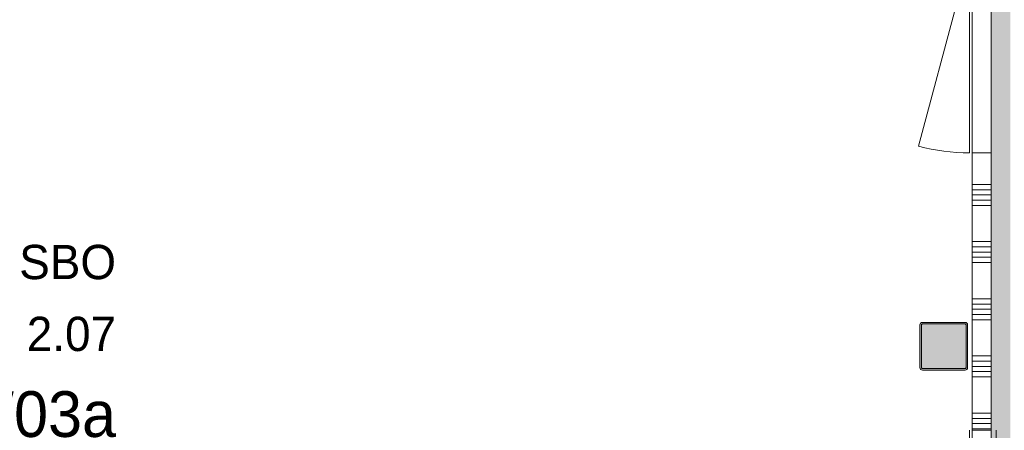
# Model space of a CAD drawing. Header units: millimetres. Extents: x -409 to 257590, y -7854 to 67330.
# Tile 103 of 205: x 3850 to 9019, y 35720 to 37874. Entities that reach past the tile are written whole.
import ezdxf
from ezdxf.enums import TextEntityAlignment as Align

# ---------------------------------------------------------------- set-up
doc = ezdxf.new("R2010")
doc.units = ezdxf.units.MM
doc.header["$MEASUREMENT"] = 0
for name, color, linetype in [('Info Wandafwerking aanduiding', 7, 'Continuous'), ('Info Wandafwerking aanduiding Doorsnede-arcering', 7, 'Continuous'), ('New_22 NC Binnenwanden', 7, 'Continuous'), ('New_22 NC Binnenwanden Deuren', 7, 'Continuous'), ('New_22 NC Binnenwanden Doorsnede-arcering', 7, 'Continuous'), ('New_22 NC Binnenwanden Ramen', 7, 'Continuous'), ('New_Z Ruimtefuncties', 7, 'Continuous'), ('New_Z Ruimtefuncties Zone omranding', 7, 'Continuous'), ('New_Z Ruimtefuncties Zone tekst', 7, 'Continuous'), ('S-COLS-____-OTLN.RVT S', 7, 'Continuous'), ('S-COLS-____-OTLN.RVT S 2D arcering', 7, 'Continuous')]:
    doc.layers.add(name, color=color, linetype=linetype)
doc.styles.add('GENERATED_STYLE_1', font='txt')
doc.styles.add('GENERATED_STYLE_2', font='txt')

# ---------------------------------------------------------------- blocks, each defined once
blk = doc.blocks.new('*X158')
at = {"layer": 'New_22 NC Binnenwanden Doorsnede-arcering', "color": 254, "linetype": 'Continuous', "lineweight": 0, "true_color": 0xe9ebeb}
for p, q in [((8850, 37009.7), (8916, 37009.7)), ((8916, 37009.7), (8950, 37009.7)), ((8850, 36982.3), (8916, 36982.3)), ((8916, 36982.3), (8950, 36982.3)), ((8850, 36954.9), (8916, 36954.9)), ((8850, 36927.4), (8916, 36927.4)), ((8916, 36954.9), (8950, 36954.9)), ((8916, 36927.4), (8950, 36927.4)), ((8850, 36900), (8916, 36900)), ((8916, 36900), (8950, 36900)), ((8850, 36709.7), (8916, 36709.7)), ((8916, 36709.7), (8950, 36709.7)), ((8850, 36682.3), (8916, 36682.3)), ((8850, 36654.9), (8916, 36654.9)), ((8916, 36682.3), (8950, 36682.3)), ((8916, 36654.9), (8950, 36654.9)), ((8850, 36627.4), (8916, 36627.4)), ((8850, 36600), (8916, 36600)), ((8916, 36627.4), (8950, 36627.4)), ((8916, 36600), (8950, 36600)), ((8850, 36409.7), (8916, 36409.7)), ((8916, 36409.7), (8950, 36409.7)), ((8850, 36382.3), (8916, 36382.3)), ((8850, 36354.9), (8916, 36354.9)), ((8916, 36382.3), (8950, 36382.3)), ((8916, 36354.9), (8950, 36354.9)), ((8850, 36327.4), (8916, 36327.4)), ((8850, 36300), (8916, 36300)), ((8916, 36327.4), (8950, 36327.4)), ((8916, 36300), (8950, 36300)), ((8850, 36109.7), (8916, 36109.7)), ((8850, 36082.3), (8916, 36082.3)), ((8916, 36109.7), (8950, 36109.7)), ((8916, 36082.3), (8950, 36082.3)), ((8850, 36054.9), (8916, 36054.9)), ((8850, 36027.4), (8916, 36027.4)), ((8916, 36054.9), (8950, 36054.9)), ((8916, 36027.4), (8950, 36027.4)), ((8850, 36000), (8916, 36000)), ((8916, 36000), (8950, 36000)), ((8850, 35809.7), (8916, 35809.7)), ((8850, 35782.3), (8916, 35782.3)), ((8916, 35809.7), (8950, 35809.7)), ((8916, 35782.3), (8950, 35782.3)), ((8850, 35754.9), (8916, 35754.9)), ((8850, 35727.4), (8916, 35727.4)), ((8916, 35754.9), (8950, 35754.9)), ((8916, 35727.4), (8950, 35727.4))]:
    blk.add_line(p, q, dxfattribs=at)
blk = doc.blocks.new('Rnx verticaal 22')
at = {"layer": 'New_22 NC Binnenwanden Ramen', "color": 1, "linetype": 'Continuous', "lineweight": 0}
for p, q in [((-1600, 0), (-1533, 0)), ((-1533, 0), (-1533, -139)), ((-1533, 0), (1533, 0)), ((1533, -139), (1533, 0)), ((1533, 0), (1600, 0)), ((-1533, -139), (-1600, -139)), ((1533, -139), (-1533, -139)), ((1600, -139), (1533, -139))]:
    blk.add_line(p, q, dxfattribs=at)
at = {"layer": 'New_22 NC Binnenwanden Ramen', "color": 7, "linetype": 'Continuous', "lineweight": 0}
for p, q in [((-1600, -25), (-1600, -125)), ((-1600, -25), (-1600, -125)), ((1600, -25), (1600, -125)), ((1600, -25), (1600, -125))]:
    blk.add_line(p, q, dxfattribs=at)
blk = doc.blocks.new('D1 22_7')
at = {"layer": 'New_22 NC Binnenwanden Deuren', "color": 1, "linetype": 'Continuous', "lineweight": 0}
for q in [(-481.8, 267.6), (-517, 0)]:
    blk.add_line((517, 0), q, dxfattribs=at)
at = {"layer": 'New_22 NC Binnenwanden Deuren', "color": 7, "linetype": 'Continuous', "lineweight": 0}
for p, q in [((-517, -114), (-517, -14)), ((-517, -114), (-517, -14)), ((517, -114), (517, -14)), ((517, -114), (517, -14))]:
    blk.add_line(p, q, dxfattribs=at)
at = {"layer": 'New_22 NC Binnenwanden Deuren', "color": 1, "linetype": 'Continuous', "lineweight": 0}
blk.add_arc((517, 0), 1034, 165, 180, dxfattribs=at)
blk = doc.blocks.new('Wall_25_2', base_point=(8950, 50550))
at = {"layer": 'New_22 NC Binnenwanden', "color": 8, "linetype": 'Continuous', "lineweight": 0, "true_color": 0x778488}
for p, q in [((8950, 37175.4), (8850, 37175.4)), ((8950, 35720), (8850, 35720))]:
    blk.add_line(p, q, dxfattribs=at)
at = {"layer": 'New_22 NC Binnenwanden', "color": 8, "linetype": 'Continuous', "lineweight": 0, "true_color": 0x778488, "flags": 128}
for points in [[(8850, 37175.4), (8850, 35720)], [(8950, 35720), (8950, 37175.4)]]:
    blk.add_lwpolyline(points, dxfattribs=at)
at = {"layer": 'New_22 NC Binnenwanden', "color": 8, "lineweight": 0, "true_color": 0x778488}
blk.add_blockref('*X158', (0, 0), dxfattribs=at)
at = {"layer": 'New_22 NC Binnenwanden Deuren', "color": 1, "linetype": 'Continuous', "lineweight": 0, "zscale": 1000, "rotation": 90}
blk.add_blockref('D1 22_7', (8836, 37692.4), dxfattribs=at)
at = {"layer": 'New_22 NC Binnenwanden Ramen', "color": 1, "linetype": 'Continuous', "lineweight": 0, "zscale": 1000, "rotation": 270}
blk.add_blockref('Rnx verticaal 22', (8975, 34120), dxfattribs=at)
blk = doc.blocks.new('Wall_372_2', base_point=(8950, 28860))
at = {"layer": 'Info Wandafwerking aanduiding Doorsnede-arcering', "linetype": 'Continuous', "lineweight": 0}
blk.add_hatch(color=1, dxfattribs=at).paths.add_polyline_path([(8950, 50450), (8950, 28960), (9050, 28960), (9050, 50450)])
blk = doc.blocks.new('Column 337[20]_2', base_point=(0.5, 3))
at = {"layer": 'S-COLS-____-OTLN.RVT S 2D arcering', "linetype": 'Continuous', "lineweight": 0, "true_color": 0x778488}
h = blk.add_hatch(color=8, dxfattribs=at)
h.paths.add_polyline_path([(8575.5, 36048.7), (8576.5, 36043.8), (8579.3, 36039.5), (8583.5, 36036.7), (8588.5, 36035.7), (8812.5, 36035.7), (8817.5, 36036.7), (8821.7, 36039.5), (8824.5, 36043.8), (8825.5, 36048.7), (8825.5, 36272.7), (8824.5, 36277.7), (8821.7, 36281.9), (8817.5, 36284.8), (8812.5, 36285.7), (8588.5, 36285.7), (8583.5, 36284.8), (8579.3, 36281.9), (8576.5, 36277.7), (8575.5, 36272.7)])
h.paths.add_polyline_path([(8812.5, 36043.7), (8588.5, 36043.7), (8586.6, 36044.1), (8585, 36045.2), (8583.9, 36046.8), (8583.5, 36048.7), (8583.5, 36272.7), (8583.9, 36274.7), (8585, 36276.3), (8586.6, 36277.4), (8588.5, 36277.7), (8812.5, 36277.7), (8814.4, 36277.4), (8816.1, 36276.3), (8817.1, 36274.7), (8817.5, 36272.7), (8817.5, 36048.7), (8817.1, 36046.8), (8816.1, 36045.2), (8814.4, 36044.1)], flags=0)
blk.add_hatch(color=8, dxfattribs=at).paths.add_polyline_path([(8812.5, 36277.7), (8588.5, 36277.7), (8586.6, 36277.4), (8585, 36276.3), (8583.9, 36274.7), (8583.5, 36272.7), (8583.5, 36048.7), (8583.9, 36046.8), (8585, 36045.2), (8586.6, 36044.1), (8588.5, 36043.7), (8812.5, 36043.7), (8814.4, 36044.1), (8816.1, 36045.2), (8817.1, 36046.8), (8817.5, 36048.7), (8817.5, 36272.7), (8817.1, 36274.7), (8816.1, 36276.3), (8814.4, 36277.4)])
at = {"layer": 'S-COLS-____-OTLN.RVT S', "color": 1, "linetype": 'Continuous', "lineweight": 0}
for p, q in [((8583.5, 36284.8), (8579.3, 36281.9)), ((8588.5, 36285.7), (8583.5, 36284.8)), ((8812.5, 36285.7), (8588.5, 36285.7)), ((8817.5, 36284.8), (8812.5, 36285.7)), ((8821.7, 36281.9), (8817.5, 36284.8)), ((8576.5, 36277.7), (8575.5, 36272.7)), ((8575.5, 36272.7), (8575.5, 36048.7)), ((8579.3, 36281.9), (8576.5, 36277.7)), ((8583.5, 36272.7), (8583.9, 36274.7)), ((8583.5, 36048.7), (8583.5, 36272.7)), ((8583.9, 36274.7), (8585, 36276.3)), ((8585, 36276.3), (8586.6, 36277.4)), ((8586.6, 36277.4), (8588.5, 36277.7)), ((8588.5, 36277.7), (8812.5, 36277.7)), ((8812.5, 36277.7), (8814.4, 36277.4)), ((8814.4, 36277.4), (8816.1, 36276.3)), ((8816.1, 36276.3), (8817.1, 36274.7)), ((8817.1, 36274.7), (8817.5, 36272.7)), ((8817.5, 36272.7), (8817.5, 36048.7)), ((8824.5, 36277.7), (8821.7, 36281.9)), ((8825.5, 36272.7), (8824.5, 36277.7)), ((8825.5, 36048.7), (8825.5, 36272.7)), ((8575.5, 36048.7), (8576.5, 36043.8)), ((8576.5, 36043.8), (8579.3, 36039.5)), ((8579.3, 36039.5), (8583.5, 36036.7)), ((8583.9, 36046.8), (8583.5, 36048.7)), ((8583.5, 36036.7), (8588.5, 36035.7)), ((8585, 36045.2), (8583.9, 36046.8)), ((8586.6, 36044.1), (8585, 36045.2)), ((8588.5, 36043.7), (8586.6, 36044.1)), ((8812.5, 36043.7), (8588.5, 36043.7)), ((8588.5, 36035.7), (8812.5, 36035.7)), ((8814.4, 36044.1), (8812.5, 36043.7)), ((8812.5, 36035.7), (8817.5, 36036.7)), ((8816.1, 36045.2), (8814.4, 36044.1)), ((8817.1, 36046.8), (8816.1, 36045.2)), ((8817.5, 36048.7), (8817.1, 36046.8)), ((8817.5, 36036.7), (8821.7, 36039.5)), ((8821.7, 36039.5), (8824.5, 36043.8)), ((8824.5, 36043.8), (8825.5, 36048.7))]:
    blk.add_line(p, q, dxfattribs=at)
blk = doc.blocks.new('SBO_2.07_32_2', base_point=(3926.8, 36168.2))
at = {"layer": 'New_Z Ruimtefuncties Zone tekst', "color": 2, "lineweight": 0}
for tag, height, style, p in [('DUMMY_938', 180, 'GENERATED_STYLE_1', (4355.8, 36733.9)), ('ROOM_NAME', 180, 'GENERATED_STYLE_1', (4355.8, 36692.8)), ('DUMMY_939', 180, 'GENERATED_STYLE_1', (4355.8, 36356.8)), ('ROOM_NUMBER', 180, 'GENERATED_STYLE_1', (4355.8, 36315.6)), ('stWallCovering', 240, 'GENERATED_STYLE_2', (4355.8, 35924.8))]:
    blk.add_attdef(tag, text='', height=height, dxfattribs=dict(at, style=style)).set_placement(p, align=Align.TOP_RIGHT)
at = {"layer": 'New_Z Ruimtefuncties Zone tekst', "color": 2, "lineweight": 0, "style": 'GENERATED_STYLE_2'}
blk.add_attdef('DUMMY_940', text='', height=240, dxfattribs=at).set_placement((3497.8, 35979.6), align=Align.TOP_LEFT)

msp = doc.modelspace()

# ---------------------------------------------------------------- linework, layer by layer
at = {"layer": 'New_Z Ruimtefuncties Zone omranding', "color": 41, "linetype": 'Continuous', "lineweight": 0, "true_color": 0xffeeaa, "flags": 128}
msp.add_lwpolyline([(8951.4, 50550), (8951.3, 41360.4), (8950, 41360.4), (8950, 28860)], dxfattribs=at)
at = {"layer": 'New_Z Ruimtefuncties Zone omranding', "color": 231, "linetype": 'Continuous', "lineweight": 0, "true_color": 0xf9acba, "flags": 128}
msp.add_lwpolyline([(0, 36285), (0, 36285), (0, 34709.7), (0, 34709.7), (0, 32509.4), (8850, 32509.4), (8850, 33209.4), (8850, 36284.8), (8850, 36284.8), (8850, 38888.5), (6450, 38888.5), (6450, 38288.5), (3850, 38288.5), (3850, 38890), (0, 38890), (0, 38843.5)], close=True, dxfattribs=at)

# ---------------------------------------------------------------- block references
at = {"layer": 'Info Wandafwerking aanduiding', "color": 1, "lineweight": 0}
msp.add_blockref('Wall_372_2', (8950, 28860), dxfattribs=at)
at = {"layer": 'New_22 NC Binnenwanden', "color": 8, "lineweight": 0, "true_color": 0x778488}
msp.add_blockref('Wall_25_2', (8950, 50550), dxfattribs=at)
at = {"layer": 'New_Z Ruimtefuncties', "color": 2, "linetype": 'Continuous', "lineweight": 0}
msp.add_blockref('SBO_2.07_32_2', (3926.8, 36168.2), dxfattribs=at).add_auto_attribs({'ROOM_NAME': 'SBO', 'ROOM_NUMBER': '2.07', 'stWallCovering': 'W03a'})
at = {"layer": 'S-COLS-____-OTLN.RVT S', "color": 1, "linetype": 'Continuous', "lineweight": 0}
msp.add_blockref('Column 337[20]_2', (0.5, 3), dxfattribs=at)

doc.saveas('drawing.dxf')
